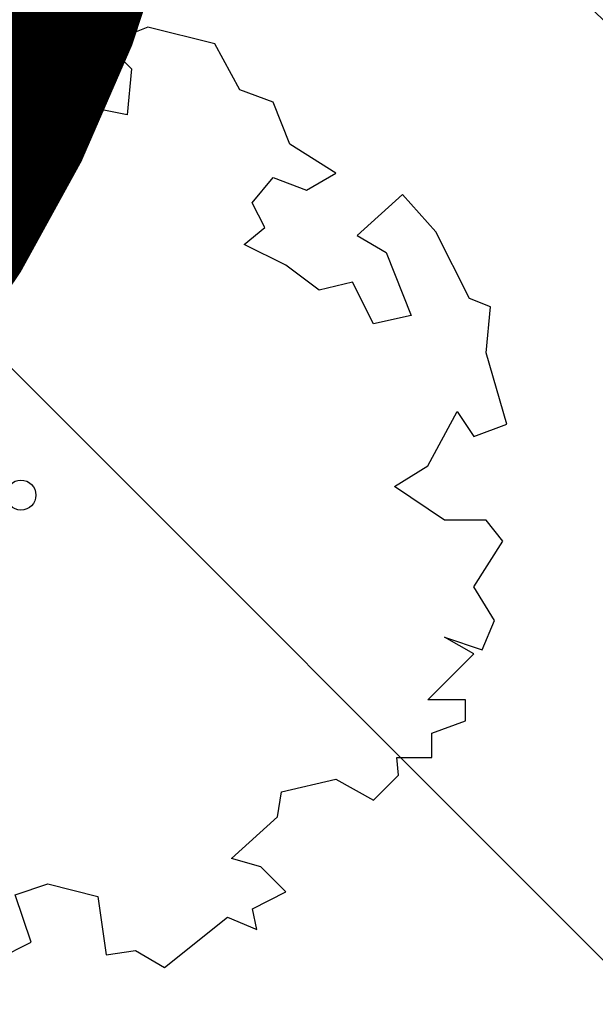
# Model space of a CAD drawing. Header units: metres. Extents: x -3 to 311477, y 0 to 754107.
# Tile 37 of 82: x 155448.52 to 155457.18, y 376441.92 to 376456.73. Entities that reach past the tile are written whole.
import ezdxf

# ---------------------------------------------------------------- set-up
doc = ezdxf.new("R2010")
doc.units = ezdxf.units.M
doc.linetypes.add('ACAD_ISO05W100', pattern=[33, 24, -3, 0, -3, 0, -3])
doc.layers.add('Meest waarschijnlijk tracé', color=150, linetype='Continuous', lineweight=18, true_color=0x007fff)
doc.layers.add('Wandelpad', color=30, linetype='ACAD_ISO05W100', lineweight=13, true_color=0xff7f00)
doc.layers.add('N-KLEUR_talud', color=7, linetype='Continuous', true_color=0xa57500)
doc.layers.add('N-XX-GR-KRAP-BEEK-BEGELEIDEND-BOS-G', color=7, linetype='Continuous', true_color=0x296524)
doc.layers.add('N-WE-GW-TALUD-GD', color=90, linetype='Continuous', lineweight=50)
doc.layers.add('N-XX-GW-GROND_STEEN-WERK-A-2000', color=7, linetype='Continuous', lineweight=18)
pattern_1 = [(135, (0, 0), (-7.071067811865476, -7.071067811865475), [])]

# ---------------------------------------------------------------- blocks, each defined once
blk = doc.blocks.new('SGR-BOOM_06')
at = {"linetype": 'Continuous', "flags": 128}
blk.add_lwpolyline([(2.697926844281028, 3.519936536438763), (2.530031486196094, 3.938911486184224), (2.197017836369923, 4.064448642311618), (1.94450365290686, 4.524361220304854), (1.273022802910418, 4.692183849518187), (0.8554126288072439, 4.524288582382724), (1.107912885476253, 4.273186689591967), (1.064270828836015, 3.811889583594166), (0.2276521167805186, 3.979701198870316), (0.3518243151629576, 4.315444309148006), (0.1839317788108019, 4.692111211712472), (-0.1504327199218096, 4.608837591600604), (-0.4861730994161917, 4.692066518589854), (-1.154910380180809, 4.649713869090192), (-1.490634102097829, 4.483188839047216), (-1.95193375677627, 4.56504461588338), (-2.538756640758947, 4.105076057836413), (-2.119756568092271, 3.896293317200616), (-1.994180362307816, 3.643818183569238), (-1.575180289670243, 3.435035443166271), (-1.994130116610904, 2.890461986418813), (-2.538667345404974, 2.766231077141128), (-2.915367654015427, 3.099211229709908), (-2.619546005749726, 3.216664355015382), (-2.873110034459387, 3.855299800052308), (-3.627802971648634, 3.434898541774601), (-4.004453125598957, 3.015887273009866), (-3.794266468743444, 2.84803387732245), (-4.004419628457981, 2.513649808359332), (-4.424759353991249, 2.345754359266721), (-4.716801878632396, 2.05367287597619), (-5.01017267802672, 1.214316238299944), (-3.88011881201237, 0.9209648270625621), (-3.712226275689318, 0.5442979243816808), (-4.004271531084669, 0.2931597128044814), (-4.506508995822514, 0.2931262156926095), (-4.602327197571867, 0.5555981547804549), (-5.093368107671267, 0.3763383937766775), (-4.757596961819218, -0.1681847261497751), (-4.925450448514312, -0.3770066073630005), (-4.716628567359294, -0.544860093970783), (-4.88446521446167, -1.006165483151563), (-4.532341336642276, -1.182198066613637), (-4.716561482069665, -1.550699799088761), (-4.424496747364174, -1.591623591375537), (-4.292786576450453, -1.70719043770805), (-4.61907625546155, -2.106831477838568), (-3.920821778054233, -2.682045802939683), (-3.668355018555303, -2.430910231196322), (-3.459575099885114, -1.969602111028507), (-3.627456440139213, -1.760802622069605), (-3.418684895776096, -1.173935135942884), (-3.123882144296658, -1.341782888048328), (-2.788119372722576, -1.760746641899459), (-2.496040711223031, -2.010481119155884), (-2.788049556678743, -2.807529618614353), (-3.418567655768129, -2.931766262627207), (-3.668290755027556, -3.394441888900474), (-3.332530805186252, -3.771097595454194), (-2.831649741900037, -3.896623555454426), (-2.768861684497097, -4.022178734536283), (-2.70607362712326, -4.147733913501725), (-2.328058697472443, -3.728722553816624), (-1.825821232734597, -3.728689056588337), (-1.574691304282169, -3.89653972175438), (-1.698860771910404, -4.27322610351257), (-1.6988383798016, -4.608960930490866), (-1.154284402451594, -4.735848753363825), (-0.6097418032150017, -4.692139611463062), (-0.4855303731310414, -4.944614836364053), (-0.2330665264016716, -4.64980644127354), (0.1012924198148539, -4.483281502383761), (-0.05880460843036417, -4.006538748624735), (0.2691206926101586, -3.89641674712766), (0.7727313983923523, -4.023307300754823), (0.8560217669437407, -4.608790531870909), (1.149445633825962, -4.565098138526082), (1.441519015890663, -4.735675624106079), (2.070647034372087, -4.232031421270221), (2.365446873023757, -4.356206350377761), (2.321760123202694, -4.14739857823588), (2.657483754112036, -3.979508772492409), (2.406348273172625, -3.728406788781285), (2.112915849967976, -3.643810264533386), (2.574182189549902, -3.226158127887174), (2.615108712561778, -2.975036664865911), (3.159645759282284, -2.848076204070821), (3.537702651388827, -3.058226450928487), (3.787439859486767, -2.807091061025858), (3.770391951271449, -2.632754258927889), (4.123163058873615, -2.632730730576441), (4.123146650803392, -2.386717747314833), (4.458873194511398, -2.262500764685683), (4.458859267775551, -2.05369007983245), (4.082181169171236, -2.05371520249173), (4.543444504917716, -1.591025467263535), (4.250006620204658, -1.424542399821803), (4.626693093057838, -1.550076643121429), (4.752232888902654, -1.256641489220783), (4.54339981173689, -0.9209205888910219), (4.835431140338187, -0.4609716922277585), (4.667549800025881, -0.2521722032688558), (4.249928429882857, -0.2522000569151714), (3.746303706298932, 0.08486595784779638), (4.082024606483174, 0.2936990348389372), (4.375415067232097, 0.8382641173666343), (4.543299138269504, 0.5885213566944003), (4.876296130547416, 0.7127381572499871), (4.667437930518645, 1.425137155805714), (4.711079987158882, 1.886434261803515), (4.499534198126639, 1.969671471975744), (4.163754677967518, 2.639753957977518), (3.828442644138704, 3.012677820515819), (3.373874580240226, 2.603955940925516), (3.662895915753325, 2.430909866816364), (3.914056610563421, 1.801765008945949), (3.537384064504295, 1.718488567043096), (3.327180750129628, 2.136095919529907), (2.991451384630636, 2.054186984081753), (2.657064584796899, 2.305283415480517), (2.238064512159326, 2.514066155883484), (2.446864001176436, 2.681947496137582), (2.321287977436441, 2.931693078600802), (2.530081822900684, 3.184190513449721), (2.865825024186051, 3.05865353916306), (3.159240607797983, 3.226540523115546)], close=True, dxfattribs=at)
blk.add_circle((0, 0), 0.15)

msp = doc.modelspace()

# ---------------------------------------------------------------- hatches: boundary and pattern name
at = {"layer": 'N-KLEUR_talud'}
h = msp.add_hatch(color=256, dxfattribs=at)
h.dxf.hatch_style = 1
edge = h.paths.add_edge_path()
edge.add_line((155678.8771100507, 377006.8022137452), (155680.0307593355, 377006.9643198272))
edge.add_arc((155680.1699082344, 377005.9740483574), 0.9999999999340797, 14.194605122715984, 97.99859969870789, ccw=False)
edge.add_line((155681.1393766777, 377006.2192644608), (155690.554282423, 376956.8090728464))
edge.add_line((155690.554282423, 376956.8090728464), (155696.311350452, 376886.1581083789))
edge.add_arc((155742.159387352, 376889.89408381), 46.00000000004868, 184.6585141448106, 256.605943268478)
edge.add_line((155731.5036255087, 376845.1452878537), (155739.7710216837, 376843.1766224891))
edge.add_arc((155738.1494927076, 376836.3670231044), 6.999999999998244, -19.176685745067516, 76.60594326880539, ccw=False)
edge.add_line((155744.761063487, 376834.0676467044), (155696.642994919, 376695.7101267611))
edge.add_arc((155692.65442192, 376696.7931907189), 4.133006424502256, 313.34904811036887, 344.80812501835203, ccw=False)
edge.add_line((155695.4914874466, 376693.7877288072), (155661.9274777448, 376660.807904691))
edge.add_arc((155451.1918649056, 376878.1575387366), 302.738107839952, 302.42176025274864, 314.1148366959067, ccw=False)
edge.add_arc((155623.3907087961, 376606.4980496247), 18.90251191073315, 121.53574325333, 135.922123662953)
edge.add_line((155609.8112395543, 376619.6473070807), (155601.3636035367, 376611.6669546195))
edge.add_arc((155618.3262962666, 376596.7791274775), 22.5694559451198, 138.7272013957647, 161.9893209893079)
edge.add_arc((155413.485087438, 376661.9305525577), 192.383681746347, 312.7432122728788, 342.39936066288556, ccw=False)
edge.add_line((155544.0585369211, 376520.643414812), (155492.3294542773, 376467.9552593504))
edge.add_arc((155096.6999878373, 376880.1992206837), 571.3735716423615, 308.5135574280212, 313.8218373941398, ccw=False)
edge.add_arc((155373.5493513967, 376530.5538468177), 125.4005444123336, 273.6379186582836, 309.0163028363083, ccw=False)
edge.add_arc((155370.2357413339, 376605.9787292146), 200.8891375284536, 242.1821668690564, 273.21613018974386, ccw=False)
edge.add_arc((155268.2279784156, 376414.7349594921), 15.88666606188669, 58.67035883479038, 129.0237074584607)
edge.add_line((155258.2250678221, 376427.0770799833), (155199.0966051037, 376387.1480177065))
edge.add_arc((155242.6912690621, 376334.3626160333), 68.4601588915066, 129.5527846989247, 162.229872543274)
edge.add_line((155177.4974371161, 376355.2565776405), (155153.4365502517, 376273.8441122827))
edge.add_arc((154965.6864591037, 376329.997300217), 195.967541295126, 301.7526252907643, 343.34887825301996, ccw=False)
edge.add_line((155068.8149433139, 376163.3605906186), (155066.5597224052, 376159.446050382))
edge.add_line((155066.5597224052, 376159.446050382), (155069.2360377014, 376155.2214618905))
edge.add_line((155069.2360377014, 376155.2214618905), (155074.1061068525, 376155.0084399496))
edge.add_arc((154959.0471248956, 376336.6301090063), 214.9999999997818, 302.3546309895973, 342.2544231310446)
edge.add_line((155163.8172812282, 376271.1000924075), (155184.8118277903, 376336.7044795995))
edge.add_arc((155327.6747275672, 376290.9858633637), 150.0000000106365, 150.3212814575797, 162.2544231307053, ccw=False)
edge.add_arc((155219.0727921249, 376352.8778630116), 25.00000000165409, 123.6672926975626, 150.3212814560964, ccw=False)
edge.add_line((155205.2135567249, 376373.6846310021), (155267.6507643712, 376415.2735966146))
edge.add_arc((155268.4823184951, 376414.0251905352), 1.49999999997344, 64.08793020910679, 123.66729269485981, ccw=False)
edge.add_arc((155369.6457991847, 376622.2515101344), 229.9999999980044, 244.0879302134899, 270.6835686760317)
edge.add_arc((155370.6002184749, 376542.2572030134), 149.9999994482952, 270.6835686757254, 308.9849282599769)
edge.add_arc((155213.3212327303, 376736.5850726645), 400.0000000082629, 308.9849283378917, 314.1073559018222)
edge.add_line((155491.7232276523, 376449.3702937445), (155552.1620250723, 376507.9546111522))
edge.add_arc((155360.7606535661, 376705.4147716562), 275.0000000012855, 314.107355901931, 337.0479878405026)
edge.add_arc((155615.3706423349, 376597.5908243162), 1.500000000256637, 134.8590385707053, 157.0479878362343, ccw=False)
edge.add_line((155614.31259485, 376598.6540907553), (155623.1547284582, 376607.4528234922))
edge.add_arc((155624.2127759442, 376606.3895570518), 1.50000000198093, 123.5967084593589, 134.859038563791, ccw=False)
edge.add_arc((155429.7124659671, 376899.1725473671), 349.9999999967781, 303.596708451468, 314.2512896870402)
edge.add_line((155673.9447700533, 376648.4723646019), (155707.6496021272, 376681.3076370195))
edge.add_arc((155691.948954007, 376697.4240773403), 22.50000000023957, 314.2512896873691, 339.9411792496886)
edge.add_line((155713.084126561, 376689.7069223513), (155765.2685410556, 376832.6257320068))
edge.add_arc((155776.3527648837, 376828.5785129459), 11.80000000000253, 85.23463052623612, 159.9411792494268, ccw=False)
edge.add_line((155777.3330561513, 376840.3377233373), (155814.3700082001, 376837.2501860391))
edge.add_line((155814.3700082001, 376837.2501860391), (155815.1336763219, 376842.1915230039))
edge.add_line((155815.1336763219, 376842.1915230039), (155775.4716642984, 376857.3909752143))
edge.add_line((155775.4716642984, 376857.3909752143), (155737.0020738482, 376866.3478288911))
edge.add_arc((155742.1724118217, 376888.7591564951), 22.99999999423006, 181.3286841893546, 257.0090408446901, ccw=False)
edge.add_arc((154973.3791759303, 376870.927710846), 746.0000000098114, 1.328684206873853, 6.728910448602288)
edge.add_line((155714.2404691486, 376958.3379174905), (155707.0028552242, 377019.6816462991))
edge.add_arc((155682.1750638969, 377016.7523498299), 25.0000000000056, 6.728910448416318, 97.96179206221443)
edge.add_line((155678.7122462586, 377041.5113662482), (155674.0907466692, 377040.8649992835))
edge.add_line((155674.0907466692, 377040.8649992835), (155678.8771100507, 377006.8022137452))
at = {"layer": 'N-XX-GW-GROND_STEEN-WERK-A-2000'}
h = msp.add_hatch(dxfattribs=at)
h.set_pattern_fill('AGW-WERK_ONTGRAVEN', color=256, scale=2, pattern_type=2)
h.set_pattern_definition(pattern_1)
edge = h.paths.add_edge_path()
edge.add_arc((155473.3483427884, 376514.3165971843), 10.7264412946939, 289.0084695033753, 363.5764948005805)
edge.add_arc((155518.4271459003, 376517.1341490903), 34.44032844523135, 154.7813611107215, 183.5764948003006, ccw=False)
edge.add_line((155487.2693770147, 376531.8082644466), (155472.9738627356, 376546.5380921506))
edge.add_line((155472.9738627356, 376546.5380921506), (155432.7088316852, 376506.3796827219))
edge.add_line((155432.7088316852, 376506.3796827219), (155431.142, 376504.817))
edge.add_line((155431.142, 376504.817), (155415.705, 376492.02))
edge.add_line((155415.705, 376492.02), (155408.322, 376488.153))
edge.add_line((155408.322, 376488.153), (155399.351, 376484.7))
edge.add_line((155399.351, 376484.7), (155390.322, 376481.698))
edge.add_line((155390.322, 376481.698), (155375.956, 376477.783))
edge.add_line((155375.956, 376477.783), (155364.744, 376476.34))
edge.add_line((155364.744, 376476.34), (155357.844, 376475.947))
edge.add_line((155357.844, 376475.947), (155350.296, 376476.333))
edge.add_line((155350.296, 376476.333), (155334.73, 376478.799))
edge.add_line((155334.73, 376478.799), (155324.243, 376480.901))
edge.add_line((155324.243, 376480.901), (155303.4450746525, 376489.8896392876))
edge.add_arc((155267.8652399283, 376491.1127819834), 35.60085275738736, 311.8564058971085, 358.03109466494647, ccw=False)
edge.add_arc((155300.104451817, 376461.5328538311), 9.020208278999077, 160.1444041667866, 226.8081318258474)
edge.add_arc((155324.1164738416, 376489.0341036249), 45.5243497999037, 228.4655429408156, 273.2066968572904)
edge.add_arc((155327.7164284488, 376478.0770410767), 34.51208686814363, 268.2509028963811, 291.436423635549)
edge.add_arc((155312.4886790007, 376525.7989349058), 84.56113373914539, 289.2225997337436, 297.9830177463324)
edge.add_arc((155365.6205313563, 376425.8009630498), 28.67573353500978, 69.99366024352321, 117.98301774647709, ccw=False)
edge.add_arc((155359.7757114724, 376409.7479793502), 45.7596500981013, 45.21578424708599, 69.99366024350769, ccw=False)
edge.add_arc((155404.8490633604, 376455.1621219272), 18.22512462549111, 225.2157842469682, 275.2739014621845)
edge.add_arc((155400.3654116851, 376503.7349640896), 67.00446582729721, 275.2739014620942, 307.3593679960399)
edge.add_arc((155430.9267580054, 376463.7035785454), 16.6407118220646, 307.3593679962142, 381.4354375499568)
edge.add_arc((155466.9152331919, 376477.8329914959), 22.0220694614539, 157.8933696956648, 201.4354375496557, ccw=False)
edge.add_arc((155466.9152331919, 376477.8329914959), 22.02206946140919, 106.77848185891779, 157.8933696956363, ccw=False)
edge.add_arc((155333.6337945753, 376919.8823447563), 439.6830015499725, 286.7784818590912, 289.0084695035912)
h = msp.add_hatch(dxfattribs=at)
h.set_pattern_fill('AGW-WERK_ONTGRAVEN', color=256, scale=2, pattern_type=2)
h.set_pattern_definition(pattern_1)
edge = h.paths.add_edge_path()
edge.add_line((155475.3024324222, 376453.4886235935), (155476.2991068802, 376454.4111917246))
edge.add_line((155476.2991068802, 376454.4111917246), (155477.367596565, 376455.4001905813))
edge.add_line((155477.367596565, 376455.4001905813), (155478.218445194, 376456.2248687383))
edge.add_line((155478.218445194, 376456.2248687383), (155478.7703013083, 376456.7624908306))
edge.add_line((155478.7703013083, 376456.7624908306), (155480.1114383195, 376458.0452123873))
edge.add_line((155480.1114383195, 376458.0452123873), (155481.2215808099, 376459.132908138))
edge.add_line((155481.2215808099, 376459.132908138), (155481.4297174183, 376459.325303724))
edge.add_line((155481.4297174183, 376459.325303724), (155481.7690393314, 376459.6395807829))
edge.add_line((155481.7690393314, 376459.6395807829), (155482.4308169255, 376460.2567647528))
edge.add_line((155482.4308169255, 376460.2567647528), (155483.7876419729, 376461.5263510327))
edge.add_line((155483.7876419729, 376461.5263510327), (155485.1185742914, 376462.7407440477))
edge.add_line((155485.1185742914, 376462.7407440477), (155486.4007999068, 376463.9108441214))
edge.add_line((155486.4007999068, 376463.9108441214), (155487.7312123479, 376465.1101449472))
edge.add_line((155487.7312123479, 376465.1101449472), (155488.7777577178, 376466.0877226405))
edge.add_line((155488.7777577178, 376466.0877226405), (155489.0090916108, 376466.30035748))
edge.add_line((155489.0090916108, 376466.30035748), (155490.2533757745, 376467.4482574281))
edge.add_line((155490.2533757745, 376467.4482574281), (155491.595887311, 376468.7120472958))
edge.add_line((155491.595887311, 376468.7120472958), (155492.9854977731, 376470.0110947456))
edge.add_line((155492.9854977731, 376470.0110947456), (155494.1512061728, 376471.156210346))
edge.add_line((155494.1512061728, 376471.156210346), (155495.2945564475, 376472.252355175))
edge.add_line((155495.2945564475, 376472.252355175), (155496.0208456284, 376472.9830687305))
edge.add_line((155496.0208456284, 376472.9830687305), (155496.672486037, 376473.6354898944))
edge.add_line((155496.672486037, 376473.6354898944), (155498.105902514, 376475.0501632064))
edge.add_line((155498.105902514, 376475.0501632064), (155499.1565330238, 376476.1531809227))
edge.add_line((155499.1565330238, 376476.1531809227), (155500.1789001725, 376477.2182545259))
edge.add_line((155500.1789001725, 376477.2182545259), (155501.6025008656, 376478.7101564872))
edge.add_line((155501.6025008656, 376478.7101564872), (155503.0086862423, 376480.1417419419))
edge.add_line((155503.0086862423, 376480.1417419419), (155504.0813028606, 376481.233258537))
edge.add_line((155504.0813028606, 376481.233258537), (155505.0495527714, 376482.1982783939))
edge.add_line((155505.0495527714, 376482.1982783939), (155506.5817995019, 376483.7339791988))
edge.add_line((155506.5817995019, 376483.7339791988), (155508.1752685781, 376485.3051705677))
edge.add_line((155508.1752685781, 376485.3051705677), (155509.0881880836, 376486.2286214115))
edge.add_line((155509.0881880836, 376486.2286214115), (155509.9507965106, 376487.1467427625))
edge.add_line((155509.9507965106, 376487.1467427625), (155510.0473052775, 376487.2480293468))
edge.add_line((155510.0473052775, 376487.2480293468), (155511.5223877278, 376488.7977376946))
edge.add_line((155511.5223877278, 376488.7977376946), (155513.1701711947, 376490.4737139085))
edge.add_line((155513.1701711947, 376490.4737139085), (155514.0155892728, 376491.3059843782))
edge.add_line((155514.0155892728, 376491.3059843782), (155514.8110031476, 376492.1375432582))
edge.add_line((155514.8110031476, 376492.1375432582), (155516.482931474, 376493.8409089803))
edge.add_line((155516.482931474, 376493.8409089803), (155517.0248469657, 376494.4173274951))
edge.add_line((155517.0248469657, 376494.4173274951), (155518.1790106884, 376495.6278792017))
edge.add_line((155518.1790106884, 376495.6278792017), (155518.9314156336, 376496.3952885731))
edge.add_line((155518.9314156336, 376496.3952885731), (155519.664005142, 376497.1357764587))
edge.add_line((155519.664005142, 376497.1357764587), (155520.2977251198, 376497.7764788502))
edge.add_line((155520.2977251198, 376497.7764788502), (155490.2745107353, 376528.7118314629))
edge.add_arc((155518.4271459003, 376517.1341490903), 30.44032844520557, 157.6452393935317, 183.5764948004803)
edge.add_arc((155473.3483427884, 376514.3165971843), 14.72644129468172, -70.99153049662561, 3.5764948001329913, ccw=False)
edge.add_arc((155333.6337945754, 376919.882344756), 443.6830015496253, 286.77848185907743, 289.00846950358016, ccw=False)
edge.add_arc((155466.9152331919, 376477.832991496), 18.0220694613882, 106.7784818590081, 166.8517421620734)
edge.add_arc((155466.9152331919, 376477.8329914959), 18.02206946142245, 166.8517421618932, 201.4354375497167)
edge.add_arc((155430.9267580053, 376463.7035785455), 20.64071182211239, -52.64063200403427, 21.435437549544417, ccw=False)
edge.add_arc((155400.365411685, 376503.7349640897), 71.00446582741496, 275.2739014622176, 307.35936799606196, ccw=False)
edge.add_arc((155404.8490633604, 376455.1621219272), 22.22512462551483, 225.2157842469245, 275.2739014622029, ccw=False)
edge.add_arc((155359.7757114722, 376409.7479793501), 41.75965009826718, 45.21578424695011, 69.99366024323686)
edge.add_arc((155365.6205313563, 376425.8009630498), 24.67573353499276, 69.9936602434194, 117.9830177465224)
edge.add_arc((155312.4886790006, 376525.7989349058), 88.56113373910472, 289.2718076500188, 297.9830177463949, ccw=False)
edge.add_arc((155327.7164284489, 376478.0770410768), 38.51208686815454, 268.51004300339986, 291.31961959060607, ccw=False)
edge.add_arc((155324.1164738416, 376489.0341036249), 49.52434979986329, 232.312332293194, 273.00772697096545, ccw=False)
edge.add_line((155293.8394296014, 376449.8427548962), (155284.0345859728, 376426.105047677))
edge.add_line((155284.0345859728, 376426.105047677), (155283.6917999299, 376425.2751563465))
edge.add_line((155283.6917999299, 376425.2751563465), (155285.132586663, 376424.6256977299))
edge.add_line((155285.132586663, 376424.6256977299), (155285.8636740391, 376424.3021797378))
edge.add_line((155285.8636740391, 376424.3021797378), (155286.196914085, 376424.1599783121))
edge.add_line((155286.196914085, 376424.1599783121), (155286.6229304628, 376423.979153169))
edge.add_line((155286.6229304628, 376423.979153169), (155286.8501473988, 376423.883210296))
edge.add_line((155286.8501473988, 376423.883210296), (155290.3095820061, 376422.4496943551))
edge.add_line((155290.3095820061, 376422.4496943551), (155290.5271518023, 376422.3604034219))
edge.add_line((155290.5271518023, 376422.3604034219), (155292.9602931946, 376421.3910987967))
edge.add_line((155292.9602931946, 376421.3910987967), (155294.022161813, 376420.98280737))
edge.add_line((155294.022161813, 376420.98280737), (155295.0852622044, 376420.579977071))
edge.add_line((155295.0852622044, 376420.579977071), (155296.1980194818, 376420.1422824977))
edge.add_line((155296.1980194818, 376420.1422824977), (155297.7430075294, 376419.531744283))
edge.add_line((155297.7430075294, 376419.531744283), (155299.0370647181, 376419.0281714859))
edge.add_line((155299.0370647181, 376419.0281714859), (155299.6128641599, 376418.8085184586))
edge.add_line((155299.6128641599, 376418.8085184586), (155299.8114006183, 376418.7337033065))
edge.add_line((155299.8114006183, 376418.7337033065), (155300.219393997, 376418.5830921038))
edge.add_line((155300.219393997, 376418.5830921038), (155301.4817170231, 376418.1196688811))
edge.add_line((155301.4817170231, 376418.1196688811), (155303.6175456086, 376417.356058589))
edge.add_line((155303.6175456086, 376417.356058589), (155304.4509651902, 376417.0650927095))
edge.add_line((155304.4509651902, 376417.0650927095), (155305.2521469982, 376416.7895330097))
edge.add_line((155305.2521469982, 376416.7895330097), (155307.0631323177, 376416.1759205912))
edge.add_line((155307.0631323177, 376416.1759205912), (155309.0481568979, 376415.5279618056))
edge.add_line((155309.0481568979, 376415.5279618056), (155309.0968829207, 376415.5123233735))
edge.add_line((155309.0968829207, 376415.5123233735), (155312.5131019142, 376414.4159403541))
edge.add_line((155312.5131019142, 376414.4159403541), (155312.8611976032, 376414.3086249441))
edge.add_line((155312.8611976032, 376414.3086249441), (155313.5760220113, 376414.090173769))
edge.add_line((155313.5760220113, 376414.090173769), (155313.7371759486, 376414.044663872))
edge.add_line((155313.7371759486, 376414.044663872), (155314.1876612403, 376413.9140713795))
edge.add_line((155314.1876612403, 376413.9140713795), (155316.7153891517, 376413.2258094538))
edge.add_line((155316.7153891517, 376413.2258094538), (155318.4108928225, 376412.7919522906))
edge.add_line((155318.4108928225, 376412.7919522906), (155319.8365457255, 376412.4341387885))
edge.add_line((155319.8365457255, 376412.4341387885), (155320.5992025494, 376412.2529137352))
edge.add_line((155320.5992025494, 376412.2529137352), (155321.5766023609, 376412.0242544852))
edge.add_line((155321.5766023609, 376412.0242544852), (155322.5496695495, 376411.8014216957))
edge.add_line((155322.5496695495, 376411.8014216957), (155323.0941055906, 376411.6788349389))
edge.add_line((155323.0941055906, 376411.6788349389), (155324.4985844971, 376411.3413805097))
edge.add_line((155324.4985844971, 376411.3413805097), (155325.8455902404, 376411.019827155))
edge.add_line((155325.8455902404, 376411.019827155), (155327.7613445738, 376410.5865043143))
edge.add_line((155327.7613445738, 376410.5865043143), (155328.4033487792, 376410.4428922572))
edge.add_line((155328.4033487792, 376410.4428922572), (155330.7259070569, 376409.9505653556))
edge.add_line((155330.7259070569, 376409.9505653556), (155331.6394163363, 376409.7709773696))
edge.add_line((155331.6394163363, 376409.7709773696), (155332.3292244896, 376409.6355573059))
edge.add_line((155332.3292244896, 376409.6355573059), (155332.4358414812, 376409.6148725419))
edge.add_line((155332.4358414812, 376409.6148725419), (155336.2791759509, 376408.9541334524))
edge.add_line((155336.2791759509, 376408.9541334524), (155336.3752374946, 376408.9386832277))
edge.add_line((155336.3752374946, 376408.9386832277), (155337.1237011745, 376408.8196277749))
edge.add_line((155337.1237011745, 376408.8196277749), (155337.25277089, 376408.8000995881))
edge.add_line((155337.25277089, 376408.8000995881), (155339.9831304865, 376408.4081944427))
edge.add_line((155339.9831304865, 376408.4081944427), (155340.2451833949, 376408.3723987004))
edge.add_line((155340.2451833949, 376408.3723987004), (155341.8179201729, 376408.1652490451))
edge.add_line((155341.8179201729, 376408.1652490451), (155342.6994317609, 376408.0399421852))
edge.add_line((155342.6994317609, 376408.0399421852), (155344.2184817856, 376407.8407255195))
edge.add_line((155344.2184817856, 376407.8407255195), (155346.5066954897, 376407.5648728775))
edge.add_line((155346.5066954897, 376407.5648728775), (155347.9971541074, 376407.3990792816))
edge.add_line((155347.9971541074, 376407.3990792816), (155348.2006229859, 376407.3752014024))
edge.add_line((155348.2006229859, 376407.3752014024), (155349.2990605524, 376407.2501198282))
edge.add_line((155349.2990605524, 376407.2501198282), (155351.1970481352, 376407.0623481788))
edge.add_line((155351.1970481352, 376407.0623481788), (155352.1908992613, 376406.9788747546))
edge.add_line((155352.1908992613, 376406.9788747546), (155353.139628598, 376406.9033567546))
edge.add_line((155353.139628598, 376406.9033567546), (155355.8905761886, 376406.6784398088))
edge.add_line((155355.8905761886, 376406.6784398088), (155356.1888335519, 376406.6619940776))
edge.add_line((155356.1888335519, 376406.6619940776), (155358.1575255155, 376406.5644819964))
edge.add_line((155358.1575255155, 376406.5644819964), (155358.6620632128, 376406.5460164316))
edge.add_line((155358.6620632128, 376406.5460164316), (155360.5331543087, 376406.4806814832))
edge.add_line((155360.5331543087, 376406.4806814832), (155363.0606722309, 376406.3716055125))
edge.add_line((155363.0606722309, 376406.3716055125), (155364.2026194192, 376406.3322800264))
edge.add_line((155364.2026194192, 376406.3322800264), (155365.2828427, 376406.3045924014))
edge.add_line((155365.2828427, 376406.3045924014), (155367.8534345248, 376406.2548446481))
edge.add_line((155367.8534345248, 376406.2548446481), (155368.0478374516, 376406.252057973))
edge.add_line((155368.0478374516, 376406.252057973), (155368.2122319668, 376406.2498403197))
edge.add_line((155368.2122319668, 376406.2498403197), (155369.978462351, 376406.2507953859))
edge.add_line((155369.978462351, 376406.2507953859), (155372.2229324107, 376406.2499792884))
edge.add_line((155372.2229324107, 376406.2499792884), (155372.5263598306, 376406.2519625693))
edge.add_line((155372.5263598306, 376406.2519625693), (155374.5910528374, 376406.2636110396))
edge.add_line((155374.5910528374, 376406.2636110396), (155375.3590324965, 376406.2755393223))
edge.add_line((155375.3590324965, 376406.2755393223), (155376.9241693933, 376406.3275975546))
edge.add_line((155376.9241693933, 376406.3275975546), (155377.2602995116, 376406.3358001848))
edge.add_line((155377.2602995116, 376406.3358001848), (155378.4948277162, 376406.373220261))
edge.add_line((155378.4948277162, 376406.373220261), (155379.1311798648, 376406.3955231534))
edge.add_line((155379.1311798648, 376406.3955231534), (155381.206100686, 376406.4957674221))
edge.add_line((155381.206100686, 376406.4957674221), (155381.6311977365, 376406.5118415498))
edge.add_line((155381.6311977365, 376406.5118415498), (155383.683653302, 376406.60683841))
edge.add_line((155383.683653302, 376406.60683841), (155384.7701067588, 376406.6775530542))
edge.add_line((155384.7701067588, 376406.6775530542), (155385.3737083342, 376406.721977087))
edge.add_line((155385.3737083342, 376406.721977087), (155386.3303791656, 376406.8217532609))
edge.add_line((155386.3303791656, 376406.8217532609), (155387.8964650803, 376407.0000926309))
edge.add_line((155387.8964650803, 376407.0000926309), (155388.2362773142, 376407.0433608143))
edge.add_line((155388.2362773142, 376407.0433608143), (155389.4183608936, 376407.1922788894))
edge.add_line((155389.4183608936, 376407.1922788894), (155391.009521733, 376407.4341025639))
edge.add_line((155391.009521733, 376407.4341025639), (155392.781762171, 376407.7191450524))
edge.add_line((155392.781762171, 376407.7191450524), (155393.3581465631, 376407.8017676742))
edge.add_line((155393.3581465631, 376407.8017676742), (155394.1146592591, 376407.9231971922))
edge.add_line((155394.1146592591, 376407.9231971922), (155395.3252670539, 376408.1298922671))
edge.add_line((155395.3252670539, 376408.1298922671), (155396.5320338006, 376408.3536238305))
edge.add_line((155396.5320338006, 376408.3536238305), (155397.3417459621, 376408.5068808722))
edge.add_line((155397.3417459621, 376408.5068808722), (155400.2868796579, 376409.1214626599))
edge.add_line((155400.2868796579, 376409.1214626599), (155400.9518488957, 376409.2731303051))
edge.add_line((155400.9518488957, 376409.2731303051), (155401.8846612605, 376409.4866036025))
edge.add_line((155401.8846612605, 376409.4866036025), (155403.3474365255, 376409.8419881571))
edge.add_line((155403.3474365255, 376409.8419881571), (155404.2092967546, 376410.0601876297))
edge.add_line((155404.2092967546, 376410.0601876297), (155404.6083224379, 376410.1636754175))
edge.add_line((155404.6083224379, 376410.1636754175), (155406.3473574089, 376410.6785402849))
edge.add_line((155406.3473574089, 376410.6785402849), (155408.1577637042, 376411.2241337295))
edge.add_line((155408.1577637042, 376411.2241337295), (155409.3882009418, 376411.582626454))
edge.add_line((155409.3882009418, 376411.582626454), (155410.959489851, 376412.0271434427))
edge.add_line((155410.959489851, 376412.0271434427), (155411.6634501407, 376412.2366366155))
edge.add_line((155411.6634501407, 376412.2366366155), (155412.4133383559, 376412.4384025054))
edge.add_line((155412.4133383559, 376412.4384025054), (155412.9459337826, 376412.5784375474))
edge.add_line((155412.9459337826, 376412.5784375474), (155413.8547186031, 376412.8196889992))
edge.add_line((155413.8547186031, 376412.8196889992), (155415.1458331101, 376413.1795660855))
edge.add_line((155415.1458331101, 376413.1795660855), (155415.4576312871, 376413.2549333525))
edge.add_line((155415.4576312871, 376413.2549333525), (155415.5846125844, 376413.2858021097))
edge.add_line((155415.5846125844, 376413.2858021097), (155416.9795726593, 376413.6748006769))
edge.add_line((155416.9795726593, 376413.6748006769), (155418.4781245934, 376414.1652387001))
edge.add_line((155418.4781245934, 376414.1652387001), (155418.5653859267, 376414.1943605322))
edge.add_line((155418.5653859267, 376414.1943605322), (155420.1539802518, 376414.9312465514))
edge.add_line((155420.1539802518, 376414.9312465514), (155421.3358017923, 376415.5077079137))
edge.add_line((155421.3358017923, 376415.5077079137), (155421.5251909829, 376415.6017192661))
edge.add_line((155421.5251909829, 376415.6017192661), (155421.7475246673, 376415.7125538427))
edge.add_line((155421.7475246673, 376415.7125538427), (155424.122090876, 376416.9956216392))
edge.add_line((155424.122090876, 376416.9956216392), (155424.5262949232, 376417.2170726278))
edge.add_line((155424.5262949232, 376417.2170726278), (155424.8194199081, 376417.3632676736))
edge.add_line((155424.8194199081, 376417.3632676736), (155425.4896084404, 376417.6816157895))
edge.add_line((155425.4896084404, 376417.6816157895), (155426.944855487, 376418.3728872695))
edge.add_line((155426.944855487, 376418.3728872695), (155427.9165573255, 376418.8437485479))
edge.add_line((155427.9165573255, 376418.8437485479), (155429.0062823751, 376419.401377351))
edge.add_line((155429.0062823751, 376419.401377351), (155429.6422284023, 376419.7058068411))
edge.add_line((155429.6422284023, 376419.7058068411), (155429.757762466, 376419.7615500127))
edge.add_line((155429.757762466, 376419.7615500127), (155430.9685437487, 376420.3410748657))
edge.add_line((155430.9685437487, 376420.3410748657), (155432.5545758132, 376421.1789118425))
edge.add_line((155432.5545758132, 376421.1789118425), (155433.5188649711, 376421.705345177))
edge.add_line((155433.5188649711, 376421.705345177), (155434.7342597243, 376422.3736088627))
edge.add_line((155434.7342597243, 376422.3736088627), (155435.3038654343, 376422.685281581))
edge.add_line((155435.3038654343, 376422.685281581), (155437.6328708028, 376423.9857965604))
edge.add_line((155437.6328708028, 376423.9857965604), (155438.0293317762, 376424.212078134))
edge.add_line((155438.0293317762, 376424.212078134), (155438.0378822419, 376424.2168597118))
edge.add_line((155438.0378822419, 376424.2168597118), (155439.7513679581, 376425.1916686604))
edge.add_line((155439.7513679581, 376425.1916686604), (155440.7284613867, 376425.8229155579))
edge.add_line((155440.7284613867, 376425.8229155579), (155442.5061408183, 376427.0027557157))
edge.add_line((155442.5061408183, 376427.0027557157), (155443.3454479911, 376427.5460860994))
edge.add_line((155443.3454479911, 376427.5460860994), (155445.2449657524, 376428.8095269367))
edge.add_line((155445.2449657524, 376428.8095269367), (155445.2828700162, 376428.8355795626))
edge.add_line((155445.2828700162, 376428.8355795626), (155445.9425612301, 376429.2945923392))
edge.add_line((155445.9425612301, 376429.2945923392), (155446.9818552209, 376430.0455478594))
edge.add_line((155446.9818552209, 376430.0455478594), (155447.8868754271, 376430.7215351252))
edge.add_line((155447.8868754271, 376430.7215351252), (155448.4632215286, 376431.1511022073))
edge.add_line((155448.4632215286, 376431.1511022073), (155449.1782856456, 376431.7014460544))
edge.add_line((155449.1782856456, 376431.7014460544), (155450.4625666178, 376432.6948976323))
edge.add_line((155450.4625666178, 376432.6948976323), (155450.9453807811, 376433.0542063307))
edge.add_line((155450.9453807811, 376433.0542063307), (155451.4032212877, 376433.3985277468))
edge.add_line((155451.4032212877, 376433.3985277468), (155452.5459515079, 376434.2299276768))
edge.add_line((155452.5459515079, 376434.2299276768), (155453.0629539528, 376434.6099681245))
edge.add_line((155453.0629539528, 376434.6099681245), (155453.4577834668, 376434.9134577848))
edge.add_line((155453.4577834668, 376434.9134577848), (155455.1593276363, 376436.2486934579))
edge.add_line((155455.1593276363, 376436.2486934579), (155455.597720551, 376436.5949735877))
edge.add_line((155455.597720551, 376436.5949735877), (155455.9178865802, 376436.8419716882))
edge.add_line((155455.9178865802, 376436.8419716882), (155455.94982211, 376436.8667008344))
edge.add_line((155455.94982211, 376436.8667008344), (155458.2788380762, 376438.6859358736))
edge.add_line((155458.2788380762, 376438.6859358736), (155459.7615899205, 376439.9222487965))
edge.add_line((155459.7615899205, 376439.9222487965), (155459.889443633, 376440.0293672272))
edge.add_line((155459.889443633, 376440.0293672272), (155460.9629684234, 376440.9549842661))
edge.add_line((155460.9629684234, 376440.9549842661), (155463.5090039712, 376443.1019518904))
edge.add_line((155463.5090039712, 376443.1019518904), (155463.5173152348, 376443.1091364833))
edge.add_line((155463.5173152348, 376443.1091364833), (155465.6074401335, 376444.9244393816))
edge.add_line((155465.6074401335, 376444.9244393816), (155466.0922542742, 376445.3398585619))
edge.add_line((155466.0922542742, 376445.3398585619), (155466.6477073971, 376445.8277084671))
edge.add_line((155466.6477073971, 376445.8277084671), (155467.199777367, 376446.3150266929))
edge.add_line((155467.199777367, 376446.3150266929), (155467.2319264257, 376446.3434630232))
edge.add_line((155467.2319264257, 376446.3434630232), (155468.6504949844, 376447.603691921))
edge.add_line((155468.6504949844, 376447.603691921), (155469.0796624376, 376447.9714401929))
edge.add_line((155469.0796624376, 376447.9714401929), (155470.4438805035, 376449.1416088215))
edge.add_line((155470.4438805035, 376449.1416088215), (155470.9431416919, 376449.582013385))
edge.add_line((155470.9431416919, 376449.582013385), (155471.231779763, 376449.8395086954))
edge.add_line((155471.231779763, 376449.8395086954), (155472.1061604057, 376450.611086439))
edge.add_line((155472.1061604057, 376450.611086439), (155473.7646989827, 376452.126721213))
edge.add_line((155473.7646989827, 376452.126721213), (155474.4189905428, 376452.7057703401))
edge.add_line((155474.4189905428, 376452.7057703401), (155474.6079805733, 376452.8735225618))
edge.add_line((155474.6079805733, 376452.8735225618), (155475.3024324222, 376453.4886235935))

# ---------------------------------------------------------------- linework, layer by layer
at = {"layer": 'Meest waarschijnlijk tracé', "linetype": 'Continuous', "const_width": 4}
msp.add_lwpolyline([(155557.5185707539, 376638.3417527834, 0.3617986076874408), (155562.9809903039, 376610.1296413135, -0.3886627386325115), (155566.484574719, 376589.8046157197, -0.4591151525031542), (155552.0801782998, 376587.9808008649, 0.8337064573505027), (155530.1591395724, 376569.5598843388, -0.6208717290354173), (155514.9911917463, 376546.1511273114, 0.3243754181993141), (155489.5732844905, 376531.9608004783, 0.1350853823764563), (155486.0499981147, 376515.1104863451, -0.3373535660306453), (155477.4934454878, 376502.2841231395, -0.009730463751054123), (155461.135417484, 376497.0026810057, 0.4382250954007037), (155448.27809106, 376470.515874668, -0.3349644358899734), (155442.2381715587, 376448.8870991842, -0.1409211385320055), (155406.7080965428, 376435.0226169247, -0.22196072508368)], format="xyb", dxfattribs=at)
at = {"layer": 'N-WE-GW-TALUD-GD'}
for points in [[(155609.8112395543, 376619.6473070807), (155601.3636035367, 376611.6669546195, 0.1018501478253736), (155596.8627683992, 376603.7574734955, -0.1301264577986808), (155544.0585369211, 376520.643414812), (155492.3294542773, 376467.9552593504, -0.02316588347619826), (155452.4941973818, 376433.1217790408, -0.1556052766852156), (155381.5061419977, 376405.4059901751, -0.1362449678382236), (155276.4884265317, 376428.3051899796, 0.316994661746), (155258.2250678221, 376427.0770799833), (155199.0966051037, 376387.1480177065, 0.1435548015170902), (155177.4974371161, 376355.2565776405), (155153.4365502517, 376273.8441122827, -0.1835174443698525), (155068.8149433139, 376163.3605906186)], [(155614.5501877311, 376615.5959449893), (155606.1269876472, 376606.9395825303, 0.1025456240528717), (155602.8548139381, 376601.8048692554, -0.1080314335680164), (155547.9946166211, 376517.7446947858), (155495.1703700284, 376465.7643429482, -0.02452900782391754), (155455.6527510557, 376430.5202684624, -0.1570889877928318), (155381.2600620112, 376401.8697039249, -0.1325685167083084), (155274.1757658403, 376424.4267828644, 0.2707462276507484), (155261.5839321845, 376423.7006668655), (155202.6620681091, 376384.5542916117, 0.1746356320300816), (155180.4389610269, 376354.6186789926), (155156.6203543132, 376275.6123926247, -0.1852930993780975), (155066.643416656, 376159.4967766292, 0.1852930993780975)]]:
    msp.add_lwpolyline(points, format="xyb", dxfattribs=at)
at = {"layer": 'Wandelpad', "ltscale": 0.4, "flags": 128}
msp.add_lwpolyline([(155665.6479735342, 377021.6937020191, 2.5, 2.5, 0), (155684.3099249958, 377024.4328597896, 2.5, 2.5, -0.4033937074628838), (155693.2015098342, 377017.9153519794, 2.5, 2.5, 0), (155703.4039684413, 376933.4830306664, 2.5, 2.5, 0), (155707.0585381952, 376883.106421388, 2.5, 2.5, 0.2943309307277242), (155738.5952721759, 376852.9809046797, 2.5, 2.5, 0), (155759.2915279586, 376848.5284277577, 2.5, 2.5, 0), (155750.1301781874, 376820.4132169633, 2.5, 2.5, -0.04830425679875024), (155749.5581669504, 376818.1718492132, 2.5, 2.5, 0), (155704.0173732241, 376692.0064833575, 2.5, 2.5, -0.1129072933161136), (155701.123910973, 376687.5048592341, 2.5, 2.5, 0), (155661.0843827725, 376648.31569424, 2.5, 2.5, -0.05596783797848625), (155618.2615717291, 376614.8849474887, 2.5, 2.5, 0.06262689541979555), (155615.925957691, 376613.0111759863, 2.5, 2.5, 0), (155607.713448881, 376604.534790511, 2.5, 2.5, 0.09463537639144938), (155605.2428378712, 376600.7710581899, 2.5, 2.5, -0.108811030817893), (155546.6409873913, 376512.4504732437, 2.5, 2.5, 0), (155487.4130010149, 376453.670302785, 2.5, 2.5, -0.01341964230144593), (155457.6584129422, 376428.4191718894, 2.5, 2.5, -0.167920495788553), (155371.5834222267, 376398.5332168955, 2.5, 2.5, -0.1264064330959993), (155273.9534149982, 376421.8354722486, 2.5, 2.5, 0.3385815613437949), (155262.1501303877, 376420.2099004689, 2.5, 2.5, 0), (155201.7592466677, 376380.97919964, 2.5, 2.5, 0.1058200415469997), (155190.8012867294, 376369.6715742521, 2.5, 2.5, 0.05559636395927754), (155183.3303269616, 376354.6133335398, 2.5, 2.5, -0.0026373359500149), (155177.8025365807, 376336.8501749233, 2.5, 2.5, 0), (155158.9100677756, 376272.2548678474, 2.5, 2.5, -0.1712018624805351), (155074.8388933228, 376161.2264420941, 2.5, 2.5, 0), (155052.448335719, 376149.630720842, 2.5, 2.5, 0.08009033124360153), (154909.7077296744, 376071.0831736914, 2.5, 2.5, -0.2412345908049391), (154893.9485086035, 376067.1153812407, 2.5, 2.5, 0.2027146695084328), (154863.7244488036, 376068.1720026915, 2.5, 2.5, 0), (154851.5577210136, 376062.6523999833, 2.5, 2.5, 1.314070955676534), (154851.5577210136, 376062.6523999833, 2.5, 2.5, 0), (154845.5443988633, 376058.6896768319, 2.5, 2.5, 0), (154838.4416049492, 376052.3375172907, 2.5, 2.5, 0.128161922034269), (154831.7287752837, 376043.85475155, 2.5, 2.5, 0.3322149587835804), (154832.922978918, 376038.6840905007, 2.5, 2.5, -0.4812364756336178), (154832.5572104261, 376025.8912105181, 2.5, 2.5, -0.05624282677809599), (154818.1551936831, 376017.3986348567, 2.5, 2.5, -0.03697994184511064), (154802.6802204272, 376011.81107831, 2.5, 2.5, 0.07879804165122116), (154791.3618248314, 376006.6223080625, 2.5, 2.5, -0.3189898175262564), (154778.7207080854, 376007.0073955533, 2.5, 2.5, 0.007086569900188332), (154769.2182650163, 376013.9920078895, 2.5, 2.5, 0.1343931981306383), (154759.7074222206, 376017.4906529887, 2.5, 2.5, 0.1954165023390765), (154751.8913356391, 376015.0672056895, 2.5, 2.5, 0), (154745.0340768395, 376009.4464234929, 0, 0, 0)], format="xyseb", dxfattribs=at)

# ---------------------------------------------------------------- block references
at = {"layer": 'N-XX-GR-KRAP-BEEK-BEGELEIDEND-BOS-G', "xscale": 1.5, "yscale": 1.5, "zscale": 1.5}
msp.add_blockref('SGR-BOOM_06', (155448.535793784, 376449.5754506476), dxfattribs=at)

doc.saveas('drawing.dxf')
